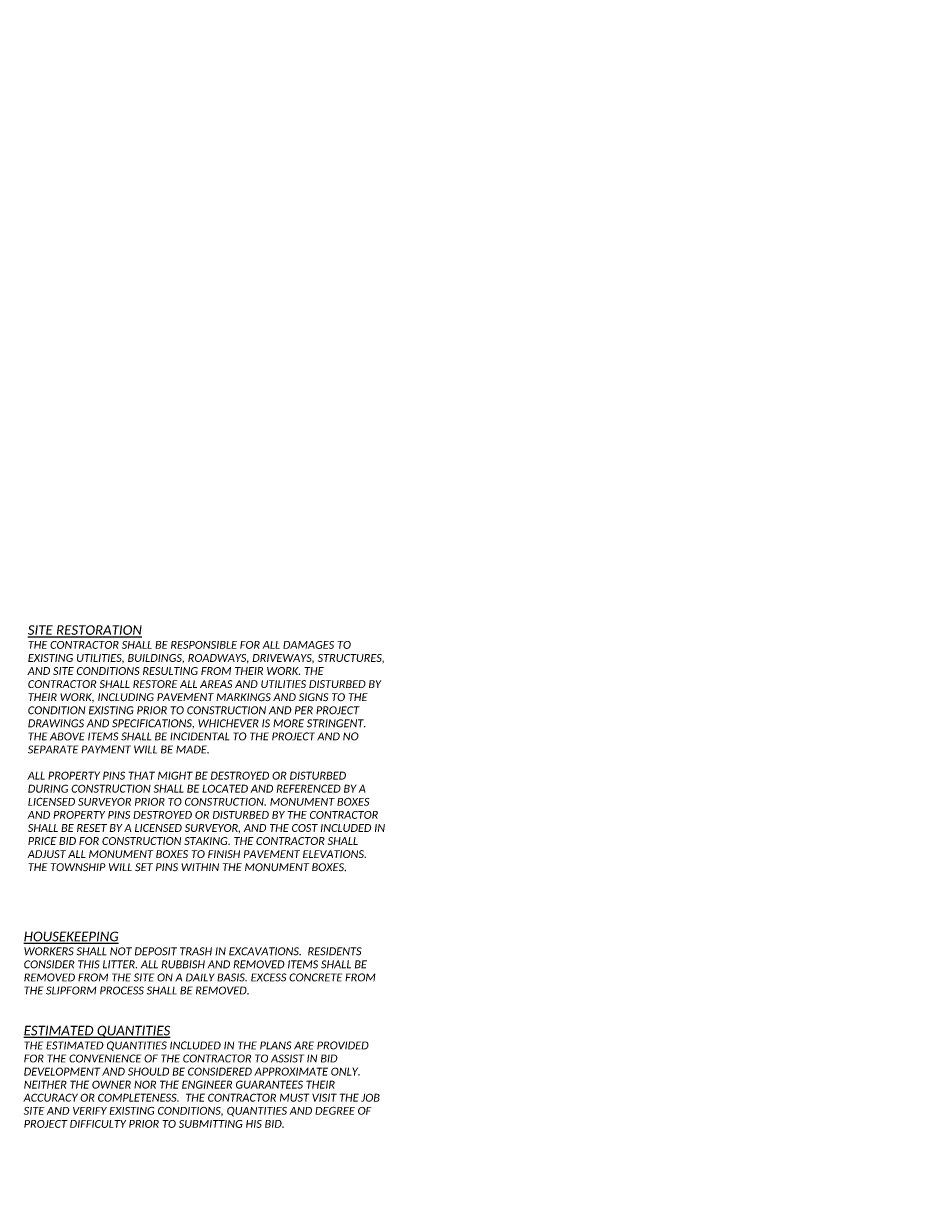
# Model space of a CAD drawing. Header units: feet. Extents: x 27762256 to 27762461, y 5149695 to 5149765.
# Tile 1 of 16: x 27762256 to 27762272, y 5149719 to 5149740. Entities that reach past the tile are written whole.
import ezdxf

# ---------------------------------------------------------------- set-up
doc = ezdxf.new("R2010")
doc.units = ezdxf.units.FT
doc.header["$LTSCALE"] = 20
doc.header["$MEASUREMENT"] = 0
doc.layers.get('Defpoints').update_dxf_attribs({"lineweight": 15})
doc.layers.add('0_Mview', color=7, linetype='Continuous', lineweight=15, plot=False)
doc.layers.add('0_Xref', color=7, linetype='Continuous', lineweight=15)
doc.styles.add('P_Slanted - Normal Fixed Spacing', font='calibrii.ttf', dxfattribs={"height": 0.14})
doc.styles.add('P_Slanted - Sub Title', font='calibrii.ttf', dxfattribs={"height": 0.17})

# ---------------------------------------------------------------- blocks, each defined once
blk = doc.blocks.new('4COL')
at = {"layer": 'Defpoints', "color": 3, "linetype": 'Continuous'}
for p, q in [((2, 0.98), (2, 21.14)), ((2, 21.14), (2.9, 21.14)), ((2.9, 0.98), (2.9, 21.14)), ((9.34, 0.98), (9.34, 21.14)), ((9.34, 21.14), (10.32, 21.14)), ((10.32, 0.98), (10.32, 21.14)), ((16.76, 0.98), (16.76, 21.14)), ((16.76, 21.14), (17.74, 21.14)), ((17.74, 0.98), (17.74, 21.14)), ((24.18, 0.98), (24.18, 21.14)), ((24.18, 21.14), (25.16, 21.14)), ((25.16, 0.98), (25.16, 21.14)), ((31.6, 0.98), (31.6, 21.14)), ((31.6, 21.14), (32.5, 21.14)), ((32.5, 0.98), (32.5, 21.14)), ((2, 20.86), (2.9, 20.86)), ((9.34, 20.86), (10.32, 20.86)), ((16.76, 20.86), (17.74, 20.86)), ((24.18, 20.86), (25.16, 20.86)), ((31.6, 20.86), (32.5, 20.86)), ((2, 20.58), (2.9, 20.58)), ((9.34, 20.58), (10.32, 20.58)), ((16.76, 20.58), (17.74, 20.58)), ((24.18, 20.58), (25.16, 20.58)), ((31.6, 20.58), (32.5, 20.58)), ((2, 20.3), (2.9, 20.3)), ((9.34, 20.3), (10.32, 20.3)), ((16.76, 20.3), (17.74, 20.3)), ((24.18, 20.3), (25.16, 20.3)), ((31.6, 20.3), (32.5, 20.3)), ((2, 20.02), (2.9, 20.02)), ((9.34, 20.02), (10.32, 20.02)), ((16.76, 20.02), (17.74, 20.02)), ((24.18, 20.02), (25.16, 20.02)), ((31.6, 20.02), (32.5, 20.02)), ((2, 19.74), (2.9, 19.74)), ((9.34, 19.74), (10.32, 19.74)), ((16.76, 19.74), (17.74, 19.74)), ((24.18, 19.74), (25.16, 19.74)), ((31.6, 19.74), (32.5, 19.74)), ((2, 19.46), (2.9, 19.46)), ((9.34, 19.46), (10.32, 19.46)), ((16.76, 19.46), (17.74, 19.46)), ((24.18, 19.46), (25.16, 19.46)), ((31.6, 19.46), (32.5, 19.46)), ((2, 19.18), (2.9, 19.18)), ((9.34, 19.18), (10.32, 19.18)), ((16.76, 19.18), (17.74, 19.18)), ((24.18, 19.18), (25.16, 19.18)), ((31.6, 19.18), (32.5, 19.18)), ((2, 18.9), (2.9, 18.9)), ((9.34, 18.9), (10.32, 18.9)), ((16.76, 18.9), (17.74, 18.9)), ((24.18, 18.9), (25.16, 18.9)), ((31.6, 18.9), (32.5, 18.9)), ((2, 18.62), (2.9, 18.62)), ((9.34, 18.62), (10.32, 18.62)), ((16.76, 18.62), (17.74, 18.62)), ((24.18, 18.62), (25.16, 18.62)), ((31.6, 18.62), (32.5, 18.62)), ((2, 18.34), (2.9, 18.34)), ((9.34, 18.34), (10.32, 18.34)), ((16.76, 18.34), (17.74, 18.34)), ((24.18, 18.34), (25.16, 18.34)), ((31.6, 18.34), (32.5, 18.34)), ((2, 18.06), (2.9, 18.06)), ((9.34, 18.06), (10.32, 18.06)), ((16.76, 18.06), (17.74, 18.06)), ((24.18, 18.06), (25.16, 18.06)), ((31.6, 18.06), (32.5, 18.06)), ((2, 17.78), (2.9, 17.78)), ((9.34, 17.78), (10.32, 17.78)), ((16.76, 17.78), (17.74, 17.78)), ((24.18, 17.78), (25.16, 17.78)), ((31.6, 17.78), (32.5, 17.78)), ((2, 17.5), (2.9, 17.5)), ((9.34, 17.5), (10.32, 17.5)), ((16.76, 17.5), (17.74, 17.5)), ((24.18, 17.5), (25.16, 17.5)), ((31.6, 17.5), (32.5, 17.5)), ((2, 17.22), (2.9, 17.22)), ((9.34, 17.22), (10.32, 17.22)), ((16.76, 17.22), (17.74, 17.22)), ((24.18, 17.22), (25.16, 17.22)), ((31.6, 17.22), (32.5, 17.22)), ((2, 16.94), (2.9, 16.94)), ((9.34, 16.94), (10.32, 16.94)), ((16.76, 16.94), (17.74, 16.94)), ((24.18, 16.94), (25.16, 16.94)), ((31.6, 16.94), (32.5, 16.94)), ((2, 16.66), (2.9, 16.66)), ((9.34, 16.66), (10.32, 16.66)), ((16.76, 16.66), (17.74, 16.66)), ((24.18, 16.66), (25.16, 16.66)), ((31.6, 16.66), (32.5, 16.66)), ((2, 16.38), (2.9, 16.38)), ((9.34, 16.38), (10.32, 16.38)), ((16.76, 16.38), (17.74, 16.38)), ((24.18, 16.38), (25.16, 16.38)), ((31.6, 16.38), (32.5, 16.38)), ((2, 16.1), (2.9, 16.1)), ((9.34, 16.1), (10.32, 16.1)), ((16.76, 16.1), (17.74, 16.1)), ((24.18, 16.1), (25.16, 16.1)), ((31.6, 16.1), (32.5, 16.1)), ((2, 15.82), (2.9, 15.82)), ((9.34, 15.82), (10.32, 15.82)), ((16.76, 15.82), (17.74, 15.82)), ((24.18, 15.82), (25.16, 15.82)), ((31.6, 15.82), (32.5, 15.82)), ((2, 15.54), (2.9, 15.54)), ((9.34, 15.54), (10.32, 15.54)), ((16.76, 15.54), (17.74, 15.54)), ((24.18, 15.54), (25.16, 15.54)), ((31.6, 15.54), (32.5, 15.54)), ((2, 15.26), (2.9, 15.26)), ((9.34, 15.26), (10.32, 15.26)), ((16.76, 15.26), (17.74, 15.26)), ((24.18, 15.26), (25.16, 15.26)), ((31.6, 15.26), (32.5, 15.26)), ((2, 14.98), (2.9, 14.98)), ((9.34, 14.98), (10.32, 14.98)), ((16.76, 14.98), (17.74, 14.98)), ((24.18, 14.98), (25.16, 14.98)), ((31.6, 14.98), (32.5, 14.98)), ((2, 14.7), (2.9, 14.7)), ((9.34, 14.7), (10.32, 14.7)), ((16.76, 14.7), (17.74, 14.7)), ((24.18, 14.7), (25.16, 14.7)), ((31.6, 14.7), (32.5, 14.7)), ((2, 14.42), (2.9, 14.42)), ((9.34, 14.42), (10.32, 14.42)), ((16.76, 14.42), (17.74, 14.42)), ((24.18, 14.42), (25.16, 14.42)), ((31.6, 14.42), (32.5, 14.42)), ((2, 14.14), (2.9, 14.14)), ((9.34, 14.14), (10.32, 14.14)), ((16.76, 14.14), (17.74, 14.14)), ((24.18, 14.14), (25.16, 14.14)), ((31.6, 14.14), (32.5, 14.14)), ((2, 13.86), (2.9, 13.86)), ((9.34, 13.86), (10.32, 13.86)), ((16.76, 13.86), (17.74, 13.86)), ((24.18, 13.86), (25.16, 13.86)), ((31.6, 13.86), (32.5, 13.86)), ((2, 13.58), (2.9, 13.58)), ((9.34, 13.58), (10.32, 13.58)), ((16.76, 13.58), (17.74, 13.58)), ((24.18, 13.58), (25.16, 13.58)), ((31.6, 13.58), (32.5, 13.58)), ((2, 13.3), (2.9, 13.3)), ((9.34, 13.3), (10.32, 13.3)), ((16.76, 13.3), (17.74, 13.3)), ((24.18, 13.3), (25.16, 13.3)), ((31.6, 13.3), (32.5, 13.3)), ((2, 13.02), (2.9, 13.02)), ((9.34, 13.02), (10.32, 13.02)), ((16.76, 13.02), (17.74, 13.02)), ((24.18, 13.02), (25.16, 13.02)), ((31.6, 13.02), (32.5, 13.02)), ((2, 12.74), (2.9, 12.74)), ((9.34, 12.74), (10.32, 12.74)), ((16.76, 12.74), (17.74, 12.74)), ((24.18, 12.74), (25.16, 12.74)), ((31.6, 12.74), (32.5, 12.74)), ((2, 12.46), (2.9, 12.46)), ((9.34, 12.46), (10.32, 12.46)), ((16.76, 12.46), (17.74, 12.46)), ((24.18, 12.46), (25.16, 12.46)), ((31.6, 12.46), (32.5, 12.46)), ((2, 12.18), (2.9, 12.18)), ((9.34, 12.18), (10.32, 12.18)), ((16.76, 12.18), (17.74, 12.18)), ((24.18, 12.18), (25.16, 12.18)), ((31.6, 12.18), (32.5, 12.18)), ((2, 11.9), (2.9, 11.9)), ((9.34, 11.9), (10.32, 11.9)), ((16.76, 11.9), (17.74, 11.9)), ((24.18, 11.9), (25.16, 11.9)), ((31.6, 11.9), (32.5, 11.9)), ((2, 11.62), (2.9, 11.62)), ((9.34, 11.62), (10.32, 11.62)), ((16.76, 11.62), (17.74, 11.62)), ((24.18, 11.62), (25.16, 11.62)), ((31.6, 11.62), (32.5, 11.62)), ((2, 11.34), (2.9, 11.34)), ((9.34, 11.34), (10.32, 11.34)), ((16.76, 11.34), (17.74, 11.34)), ((24.18, 11.34), (25.16, 11.34)), ((31.6, 11.34), (32.5, 11.34)), ((2, 11.06), (2.9, 11.06)), ((9.34, 11.06), (10.32, 11.06)), ((16.76, 11.06), (17.74, 11.06)), ((24.18, 11.06), (25.16, 11.06)), ((31.6, 11.06), (32.5, 11.06)), ((2, 10.78), (2.9, 10.78)), ((9.34, 10.78), (10.32, 10.78)), ((16.76, 10.78), (17.74, 10.78)), ((24.18, 10.78), (25.16, 10.78)), ((31.6, 10.78), (32.5, 10.78)), ((2, 10.5), (2.9, 10.5)), ((9.34, 10.5), (10.32, 10.5)), ((16.76, 10.5), (17.74, 10.5)), ((24.18, 10.5), (25.16, 10.5)), ((31.6, 10.5), (32.5, 10.5)), ((2, 10.22), (2.9, 10.22)), ((9.34, 10.22), (10.32, 10.22)), ((16.76, 10.22), (17.74, 10.22)), ((24.18, 10.22), (25.16, 10.22)), ((31.6, 10.22), (32.5, 10.22)), ((2, 9.94), (2.9, 9.94)), ((9.34, 9.94), (10.32, 9.94)), ((16.76, 9.94), (17.74, 9.94)), ((24.18, 9.94), (25.16, 9.94)), ((31.6, 9.94), (32.5, 9.94)), ((2, 9.66), (2.9, 9.66)), ((9.34, 9.66), (10.32, 9.66)), ((16.76, 9.66), (17.74, 9.66)), ((24.18, 9.66), (25.16, 9.66)), ((31.6, 9.66), (32.5, 9.66)), ((2, 9.38), (2.9, 9.38)), ((9.34, 9.38), (10.32, 9.38)), ((16.76, 9.38), (17.74, 9.38)), ((24.18, 9.38), (25.16, 9.38)), ((31.6, 9.38), (32.5, 9.38)), ((2, 9.1), (2.9, 9.1)), ((9.34, 9.1), (10.32, 9.1)), ((16.76, 9.1), (17.74, 9.1)), ((24.18, 9.1), (25.16, 9.1)), ((31.6, 9.1), (32.5, 9.1)), ((2, 8.82), (2.9, 8.82)), ((9.34, 8.82), (10.32, 8.82)), ((16.76, 8.82), (17.74, 8.82)), ((24.18, 8.82), (25.16, 8.82)), ((31.6, 8.82), (32.5, 8.82)), ((2, 8.54), (2.9, 8.54)), ((9.34, 8.54), (10.32, 8.54)), ((16.76, 8.54), (17.74, 8.54)), ((24.18, 8.54), (25.16, 8.54)), ((31.6, 8.54), (32.5, 8.54)), ((2, 8.26), (2.9, 8.26)), ((9.34, 8.26), (10.32, 8.26)), ((16.76, 8.26), (17.74, 8.26)), ((24.18, 8.26), (25.16, 8.26)), ((31.6, 8.26), (32.5, 8.26)), ((2, 7.98), (2.9, 7.98)), ((9.34, 7.98), (10.32, 7.98)), ((16.76, 7.98), (17.74, 7.98)), ((24.18, 7.98), (25.16, 7.98)), ((31.6, 7.98), (32.5, 7.98)), ((2, 7.7), (2.9, 7.7)), ((9.34, 7.7), (10.32, 7.7)), ((16.76, 7.7), (17.74, 7.7)), ((24.18, 7.7), (25.16, 7.7)), ((31.6, 7.7), (32.5, 7.7)), ((2, 7.42), (2.9, 7.42)), ((9.34, 7.42), (10.32, 7.42)), ((16.76, 7.42), (17.74, 7.42)), ((24.18, 7.42), (25.16, 7.42)), ((31.6, 7.42), (32.5, 7.42)), ((2, 7.14), (2.9, 7.14)), ((9.34, 7.14), (10.32, 7.14)), ((16.76, 7.14), (17.74, 7.14)), ((24.18, 7.14), (25.16, 7.14)), ((31.6, 7.14), (32.5, 7.14)), ((2, 6.86), (2.9, 6.86)), ((9.34, 6.86), (10.32, 6.86)), ((16.76, 6.86), (17.74, 6.86)), ((24.18, 6.86), (25.16, 6.86)), ((31.6, 6.86), (32.5, 6.86)), ((2, 6.58), (2.9, 6.58)), ((9.34, 6.58), (10.32, 6.58)), ((16.76, 6.58), (17.74, 6.58)), ((24.18, 6.58), (25.16, 6.58)), ((31.6, 6.58), (32.5, 6.58)), ((2, 6.3), (2.9, 6.3)), ((9.34, 6.3), (10.32, 6.3)), ((16.76, 6.3), (17.74, 6.3)), ((24.18, 6.3), (25.16, 6.3)), ((31.6, 6.3), (32.5, 6.3)), ((2, 6.02), (2.9, 6.02)), ((9.34, 6.02), (10.32, 6.02)), ((16.76, 6.02), (17.74, 6.02)), ((24.18, 6.02), (25.16, 6.02)), ((31.6, 6.02), (32.5, 6.02)), ((2, 5.74), (2.9, 5.74)), ((9.34, 5.74), (10.32, 5.74)), ((16.76, 5.74), (17.74, 5.74)), ((24.18, 5.74), (25.16, 5.74)), ((31.6, 5.74), (32.5, 5.74)), ((2, 5.46), (2.9, 5.46)), ((9.34, 5.46), (10.32, 5.46)), ((16.76, 5.46), (17.74, 5.46)), ((24.18, 5.46), (25.16, 5.46)), ((31.6, 5.46), (32.5, 5.46)), ((2, 5.18), (2.9, 5.18)), ((9.34, 5.18), (10.32, 5.18)), ((16.76, 5.18), (17.74, 5.18)), ((24.18, 5.18), (25.16, 5.18)), ((31.6, 5.18), (32.5, 5.18)), ((2, 4.9), (2.9, 4.9)), ((9.34, 4.9), (10.32, 4.9)), ((16.76, 4.9), (17.74, 4.9)), ((24.18, 4.9), (25.16, 4.9)), ((31.6, 4.9), (32.5, 4.9)), ((2, 4.62), (2.9, 4.62)), ((9.34, 4.62), (10.32, 4.62)), ((16.76, 4.62), (17.74, 4.62)), ((24.18, 4.62), (25.16, 4.62)), ((31.6, 4.62), (32.5, 4.62)), ((2, 4.34), (2.9, 4.34)), ((9.34, 4.34), (10.32, 4.34)), ((16.76, 4.34), (17.74, 4.34)), ((24.18, 4.34), (25.16, 4.34)), ((31.6, 4.34), (32.5, 4.34)), ((2, 4.06), (2.9, 4.06)), ((9.34, 4.06), (10.32, 4.06)), ((16.76, 4.06), (17.74, 4.06)), ((24.18, 4.06), (25.16, 4.06)), ((31.6, 4.06), (32.5, 4.06)), ((2, 3.78), (2.9, 3.78)), ((9.34, 3.78), (10.32, 3.78)), ((16.76, 3.78), (17.74, 3.78)), ((24.18, 3.78), (25.16, 3.78)), ((31.6, 3.78), (32.5, 3.78)), ((2, 3.5), (2.9, 3.5)), ((9.34, 3.5), (10.32, 3.5)), ((16.76, 3.5), (17.74, 3.5)), ((24.18, 3.5), (25.16, 3.5)), ((31.6, 3.5), (32.5, 3.5)), ((2, 3.22), (2.9, 3.22)), ((9.34, 3.22), (10.32, 3.22)), ((16.76, 3.22), (17.74, 3.22)), ((24.18, 3.22), (25.16, 3.22)), ((31.6, 3.22), (32.5, 3.22)), ((2, 2.94), (2.9, 2.94)), ((9.34, 2.94), (10.32, 2.94)), ((16.76, 2.94), (17.74, 2.94)), ((24.18, 2.94), (25.16, 2.94)), ((31.6, 2.94), (32.5, 2.94)), ((2, 2.66), (2.9, 2.66)), ((9.34, 2.66), (10.32, 2.66)), ((16.76, 2.66), (17.74, 2.66)), ((24.18, 2.66), (25.16, 2.66)), ((31.6, 2.66), (32.5, 2.66)), ((2, 2.38), (2.9, 2.38)), ((9.34, 2.38), (10.32, 2.38)), ((16.76, 2.38), (17.74, 2.38)), ((24.18, 2.38), (25.16, 2.38)), ((31.6, 2.38), (32.5, 2.38)), ((2, 2.1), (2.9, 2.1)), ((9.34, 2.1), (10.32, 2.1)), ((16.76, 2.1), (17.74, 2.1)), ((24.18, 2.1), (25.16, 2.1)), ((31.6, 2.1), (32.5, 2.1)), ((2, 1.82), (2.9, 1.82)), ((9.34, 1.82), (10.32, 1.82)), ((16.76, 1.82), (17.74, 1.82)), ((24.18, 1.82), (25.16, 1.82)), ((31.6, 1.82), (32.5, 1.82)), ((2, 1.54), (2.9, 1.54)), ((9.34, 1.54), (10.32, 1.54)), ((16.76, 1.54), (17.74, 1.54)), ((24.18, 1.54), (25.16, 1.54)), ((31.6, 1.54), (32.5, 1.54)), ((2, 1.26), (2.9, 1.26)), ((9.34, 1.26), (10.32, 1.26)), ((16.76, 1.26), (17.74, 1.26)), ((24.18, 1.26), (25.16, 1.26)), ((31.6, 1.26), (32.5, 1.26)), ((2, 0.98), (2.9, 0.98)), ((9.34, 0.98), (10.32, 0.98)), ((16.76, 0.98), (17.74, 0.98)), ((24.18, 0.98), (25.16, 0.98)), ((31.6, 0.98), (32.5, 0.98))]:
    blk.add_line(p, q, dxfattribs=at)
blk.add_point((0, 0), dxfattribs=at)

msp = doc.modelspace()

# ---------------------------------------------------------------- block references
at = {"layer": '0_Mview'}
msp.add_blockref('4COL', (27762270.066, 5149719.231), dxfattribs=at)

# ---------------------------------------------------------------- texts
at = {"layer": '0_Xref', "attachment_point": 1}
for s, insert, char_height, width, style in [('{\\LSITE RESTORATION}', (27762256.151, 5149729.636), 0.17, 7.28411, 'P_Slanted - Sub Title'), ('THE CONTRACTOR SHALL BE RESPONSIBLE FOR ALL DAMAGES TO EXISTING UTILITIES, BUILDINGS, ROADWAYS, DRIVEWAYS, STRUCTURES, AND SITE CONDITIONS RESULTING FROM THEIR WORK. THE CONTRACTOR SHALL RESTORE ALL AREAS AND UTILITIES DISTURBED BY THEIR WORK, INCLUDING PAVEMENT MARKINGS AND SIGNS TO THE CONDITION EXISTING PRIOR TO CONSTRUCTION AND PER PROJECT DRAWINGS AND SPECIFICATIONS, WHICHEVER IS MORE STRINGENT. THE ABOVE ITEMS SHALL BE INCIDENTAL TO THE PROJECT AND NO SEPARATE PAYMENT WILL BE MADE.\\P\\PALL PROPERTY PINS THAT MIGHT BE DESTROYED OR DISTURBED DURING CONSTRUCTION SHALL BE LOCATED AND REFERENCED BY A LICENSED SURVEYOR PRIOR TO CONSTRUCTION. MONUMENT BOXES AND PROPERTY PINS DESTROYED OR DISTURBED BY THE CONTRACTOR SHALL BE RESET BY A LICENSED SURVEYOR, AND THE COST INCLUDED IN PRICE BID FOR CONSTRUCTION STAKING. THE CONTRACTOR SHALL ADJUST ALL MONUMENT BOXES TO FINISH PAVEMENT ELEVATIONS. THE TOWNSHIP WILL SET PINS WITHIN THE MONUMENT BOXES.', (27762256.151, 5149729.356), 0.14, 6.40401, 'P_Slanted - Normal Fixed Spacing'), ('{\\LHOUSEKEEPING}', (27762256.078, 5149724.168), 0.17, 7.28411, 'P_Slanted - Sub Title'), ('WORKERS SHALL NOT DEPOSIT TRASH IN EXCAVATIONS.  RESIDENTS CONSIDER THIS LITTER. ALL RUBBISH AND REMOVED ITEMS SHALL BE REMOVED FROM THE SITE ON A DAILY BASIS. EXCESS CONCRETE FROM THE SLIPFORM PROCESS SHALL BE REMOVED. ', (27762256.078, 5149723.888), 0.14, 6.40401, 'P_Slanted - Normal Fixed Spacing'), ('{\\LESTIMATED QUANTITIES}', (27762256.078, 5149722.488), 0.17, 7.28411, 'P_Slanted - Sub Title'), ('THE ESTIMATED QUANTITIES INCLUDED IN THE PLANS ARE PROVIDED FOR THE CONVENIENCE OF THE CONTRACTOR TO ASSIST IN BID DEVELOPMENT AND SHOULD BE CONSIDERED APPROXIMATE ONLY.  NEITHER THE OWNER NOR THE ENGINEER GUARANTEES THEIR ACCURACY OR COMPLETENESS.  THE CONTRACTOR MUST VISIT THE JOB SITE AND VERIFY EXISTING CONDITIONS, QUANTITIES AND DEGREE OF PROJECT DIFFICULTY PRIOR TO SUBMITTING HIS BID.\\P\\P\\P ', (27762256.078, 5149722.208), 0.14, 6.40401, 'P_Slanted - Normal Fixed Spacing')]:
    msp.add_mtext(s, dxfattribs=dict(at, insert=insert, char_height=char_height, width=width, style=style))

doc.saveas('drawing.dxf')
